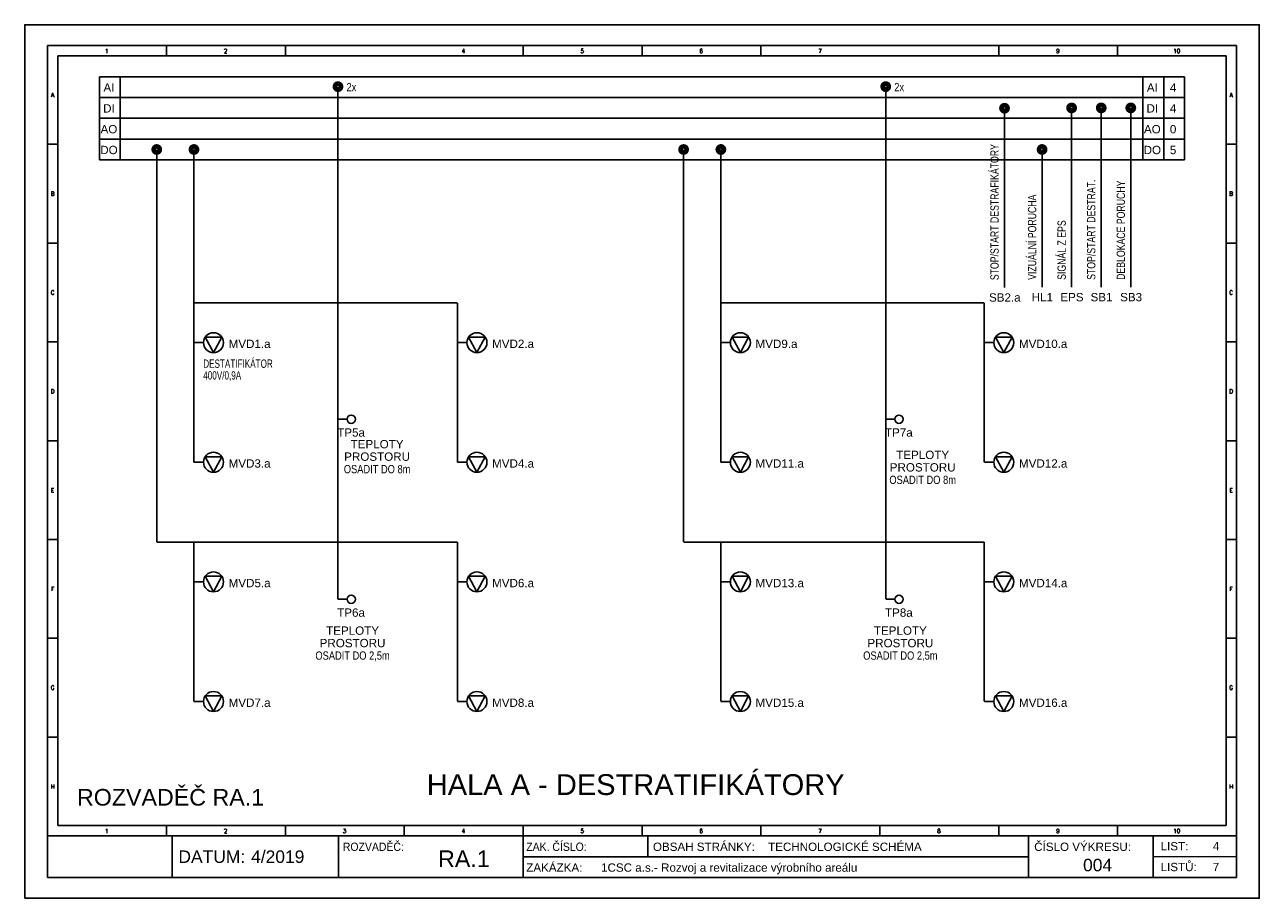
# Model space of a CAD drawing. Header units: millimetres. Extents: x -29085 to 3627694, y -159961 to 2281735.
# Tile 3 of 229: x 38346 to 68046, y -151580 to -130580. Entities that reach past the tile are written whole.
import ezdxf
from ezdxf.enums import TextEntityAlignment as Align

# ---------------------------------------------------------------- set-up
doc = ezdxf.new("R2010")
doc.units = ezdxf.units.MM
doc.linetypes.add('ČÁRKOVANÁ2', pattern=[0.375, 0.25, -0.125])
for name, color, linetype in [('Přístroje MaR', 1, 'Continuous'), ('Přístroje VZT', 5, 'Continuous'), ('Výkres', 4, 'Continuous')]:
    doc.layers.add(name, color=color, linetype=linetype)
doc.layers.add('Výkres netisk', color=7, linetype='Continuous', plot=False)
doc.styles.add('ROMANS', font='romans.shx', dxfattribs={"width": 0.8})
doc.styles.get("Standard").update_dxf_attribs({"font": 'arial.ttf'})

msp = doc.modelspace()

# ---------------------------------------------------------------- linework, layer by layer
at = {"layer": 'Přístroje MaR', "linetype": 'ČÁRKOVANÁ2'}
for p, q in [((45882.5, -144393.2), (45882.5, -132069.8)), ((59060.2, -144393.2), (59060.2, -132069.8)), ((61917.3, -136900.4), (61917.3, -132583.1)), ((63531.9, -136892.4, 31126), (63531.9, -132575.2, 31126)), ((64243.4, -136892.4, 31126), (64243.4, -132575.2, 31126)), ((64955, -136892.4, 31126), (64955, -132575.2, 31126)), ((41522.8, -143015.8), (41522.8, -133579.7)), ((42418.5, -141098.5), (42418.5, -133579.7)), ((54197.5, -143015.8), (54197.5, -133579.7)), ((55093.2, -141098.5), (55093.2, -133579.7)), ((62820.3, -136892.4, 31126), (62820.3, -133580.6, 31126)), ((48755.9, -137264.9), (42418.5, -137264.9)), ((48755.9, -141098.5), (48755.9, -137264.9)), ((61430.5, -137264.9), (55093.2, -137264.9)), ((61430.5, -141098.5), (61430.5, -137264.9)), ((42418.5, -138223.1), (42647.8, -138223.1)), ((48755.9, -138223.1), (48985.2, -138223.1)), ((55093.2, -138223.1), (55322.5, -138223.1)), ((61430.5, -138223.1), (61659.9, -138223.1)), ((45882.5, -140064.2), (46100.7, -140064.2)), ((59060.2, -140064.2), (59278.5, -140064.2)), ((42418.5, -141098.5), (42647.8, -141098.5)), ((48755.9, -141098.5), (48985.2, -141098.5)), ((55093.2, -141098.5), (55322.5, -141098.5)), ((61430.5, -141098.5), (61659.9, -141098.5)), ((48755.9, -143015.8), (41522.8, -143015.8)), ((42418.5, -146849.4), (42418.5, -143015.8)), ((48755.9, -146849.4), (48755.9, -143015.8)), ((61430.5, -143015.8), (54197.5, -143015.8)), ((55093.2, -146849.4), (55093.2, -143015.8)), ((61430.5, -146849.4), (61430.5, -143015.8)), ((42418.5, -143973.9), (42647.8, -143973.9)), ((48755.9, -143973.9), (48985.2, -143973.9)), ((55093.2, -143973.9), (55322.5, -143973.9)), ((61430.5, -143973.9), (61659.9, -143973.9)), ((45882.5, -144393.2), (46100.7, -144393.2)), ((59060.2, -144393.2), (59278.5, -144393.2)), ((42418.5, -146849.4), (42647.8, -146849.4)), ((48755.9, -146849.4), (48985.2, -146849.4)), ((55093.2, -146849.4), (55322.5, -146849.4)), ((61430.5, -146849.4), (61659.9, -146849.4))]:
    msp.add_line(p, q, dxfattribs=at)
at = {"layer": 'Přístroje MaR'}
for points in [[(45809.1, -132068.2, 112.4, 112.4, 1), (45955.9, -132068.2, 112.4, 112.4, 1)], [(58986.9, -132068.2, 112.4, 112.4, 1), (59133.6, -132068.2, 112.4, 112.4, 1)], [(61844, -132587.9, 112.4, 112.4, 1), (61990.7, -132587.9, 112.4, 112.4, 1)]]:
    msp.add_lwpolyline(points, format="xyseb", close=True, dxfattribs=at)
at = {"layer": 'Přístroje MaR', "elevation": 31126}
for points in [[(63458.5, -132580, 112.4, 112.4, 1), (63605.2, -132580, 112.4, 112.4, 1)], [(64170.1, -132580, 112.4, 112.4, 1), (64316.8, -132580, 112.4, 112.4, 1)], [(64881.6, -132580, 112.4, 112.4, 1), (65028.4, -132580, 112.4, 112.4, 1)], [(41449.5, -133580, 112.4, 112.4, 1), (41596.2, -133580, 112.4, 112.4, 1)], [(42345.1, -133580, 112.4, 112.4, 1), (42491.9, -133580, 112.4, 112.4, 1)], [(54124.2, -133580, 112.4, 112.4, 1), (54270.9, -133580, 112.4, 112.4, 1)], [(55019.8, -133580, 112.4, 112.4, 1), (55166.6, -133580, 112.4, 112.4, 1)], [(62746.9, -133580, 112.4, 112.4, 1), (62893.7, -133580, 112.4, 112.4, 1)]]:
    msp.add_lwpolyline(points, format="xyseb", close=True, dxfattribs=at)
at = {"layer": 'Přístroje MaR'}
for centre in [(46200.7, -140064.2), (59378.5, -140064.2), (46200.7, -144393.2), (59378.5, -144393.2)]:
    msp.add_circle(centre, 100, dxfattribs=at)
at = {"layer": 'Přístroje VZT'}
for p, q in [((42887.8, -138463.1), (42688.9, -138088.9)), ((42688.9, -138088.9), (43086.8, -138088.9)), ((42887.8, -138463.1), (43086.8, -138088.9)), ((49225.2, -138463.1), (49026.2, -138088.9)), ((49026.2, -138088.9), (49424.2, -138088.9)), ((49225.2, -138463.1), (49424.2, -138088.9)), ((55562.5, -138463.1), (55363.6, -138088.9)), ((55363.6, -138088.9), (55761.5, -138088.9)), ((55562.5, -138463.1), (55761.5, -138088.9)), ((61899.9, -138463.1), (61700.9, -138088.9)), ((61700.9, -138088.9), (62098.8, -138088.9)), ((61899.9, -138463.1), (62098.8, -138088.9)), ((42887.8, -141338.5), (42688.9, -140964.3)), ((42688.9, -140964.3), (43086.8, -140964.3)), ((42887.8, -141338.5), (43086.8, -140964.3)), ((49225.2, -141338.5), (49026.2, -140964.3)), ((49026.2, -140964.3), (49424.2, -140964.3)), ((49225.2, -141338.5), (49424.2, -140964.3)), ((55562.5, -141338.5), (55363.6, -140964.3)), ((55363.6, -140964.3), (55761.5, -140964.3)), ((55562.5, -141338.5), (55761.5, -140964.3)), ((61899.9, -141338.5), (61700.9, -140964.3)), ((61700.9, -140964.3), (62098.8, -140964.3)), ((61899.9, -141338.5), (62098.8, -140964.3)), ((42887.8, -144213.9), (42688.9, -143839.7)), ((42688.9, -143839.7), (43086.8, -143839.7)), ((42887.8, -144213.9), (43086.8, -143839.7)), ((49225.2, -144213.9), (49026.2, -143839.7)), ((49026.2, -143839.7), (49424.2, -143839.7)), ((49225.2, -144213.9), (49424.2, -143839.7)), ((55562.5, -144213.9), (55363.6, -143839.7)), ((55363.6, -143839.7), (55761.5, -143839.7)), ((55562.5, -144213.9), (55761.5, -143839.7)), ((61899.9, -144213.9), (61700.9, -143839.7)), ((61700.9, -143839.7), (62098.8, -143839.7)), ((61899.9, -144213.9), (62098.8, -143839.7)), ((42887.8, -147089.4), (42688.9, -146715.2)), ((42688.9, -146715.2), (43086.8, -146715.2)), ((42887.8, -147089.4), (43086.8, -146715.2)), ((49225.2, -147089.4), (49026.2, -146715.2)), ((49026.2, -146715.2), (49424.2, -146715.2)), ((49225.2, -147089.4), (49424.2, -146715.2)), ((55562.5, -147089.4), (55363.6, -146715.2)), ((55363.6, -146715.2), (55761.5, -146715.2)), ((55562.5, -147089.4), (55761.5, -146715.2)), ((61899.9, -147089.4), (61700.9, -146715.2)), ((61700.9, -146715.2), (62098.8, -146715.2)), ((61899.9, -147089.4), (62098.8, -146715.2))]:
    msp.add_line(p, q, dxfattribs=at)
for centre in [(42887.8, -138223.1), (49225.2, -138223.1), (55562.5, -138223.1), (61899.9, -138223.1), (42887.8, -141098.5), (49225.2, -141098.5), (55562.5, -141098.5), (61899.9, -141098.5), (42887.8, -143973.9), (49225.2, -143973.9), (55562.5, -143973.9), (61899.9, -143973.9), (42887.8, -146849.4), (49225.2, -146849.4), (55562.5, -146849.4), (61899.9, -146849.4)]:
    msp.add_circle(centre, 240, dxfattribs=at)
at = {"layer": 'Výkres'}
for p, q in [((38896.4, -131080, 31126), (41756.4, -131080, 31126)), ((38896.4, -131080, 31126), (38896.4, -133455, 31126)), ((38896.4, -131080, 31126), (38896.4, -133940, 31126)), ((38896.4, -131080, 31126), (38896.4, -131580, 31126)), ((38896.4, -131080, 31126), (39396.4, -131080, 31126)), ((41756.4, -131080, 31126), (44616.4, -131080, 31126)), ((41756.4, -131080, 31126), (41756.4, -131330, 31126)), ((44616.4, -131080, 31126), (44616.4, -131330, 31126)), ((50336.4, -131080, 31126), (50336.4, -131330, 31126)), ((53196.4, -131080, 31126), (53196.4, -131330, 31126)), ((56056.4, -131080, 31126), (56056.4, -131330, 31126)), ((61776.4, -131080, 31126), (61776.4, -131330, 31126)), ((64636.4, -131080, 31126), (64636.4, -131330, 31126)), ((67496.4, -131080, 31126), (66996.4, -131080, 31126)), ((39146.4, -131330, 31126), (67246.4, -131330, 31126)), ((39146.4, -131330, 31126), (39146.4, -149830, 31126)), ((67246.4, -131330, 31126), (67246.4, -149830, 31126)), ((40146.4, -131830, 31126), (66246.4, -131830, 31126)), ((40146.4, -133830, 31126), (40146.4, -131830, 31126)), ((40646.4, -133830, 31126), (40646.4, -131830, 31126)), ((65246.4, -131830, 31126), (65246.4, -133830, 31126)), ((65746.4, -131830, 31126), (65746.4, -133830, 31126)), ((66246.4, -131830, 31126), (66246.4, -131830, 31126)), ((66246.4, -131830, 31126), (66246.4, -133830, 31126)), ((40146.4, -132330, 31126), (66246.4, -132330, 31126)), ((40146.4, -132830, 31126), (66246.4, -132830, 31126)), ((40146.4, -133330, 31126), (66246.4, -133330, 31126)), ((38896.4, -133455, 31126), (39146.4, -133455, 31126)), ((67246.4, -133455, 31126), (67496.4, -133455, 31126)), ((40146.4, -133830, 31126), (66246.4, -133830, 31126)), ((38896.4, -135830, 31126), (39146.4, -135830, 31126)), ((67246.4, -135830, 31126), (67496.4, -135830, 31126)), ((38896.4, -138205, 31126), (39146.4, -138205, 31126)), ((67246.4, -138205, 31126), (67496.4, -138205, 31126)), ((38896.4, -140580, 31126), (39146.4, -140580, 31126)), ((67246.4, -140580, 31126), (67496.4, -140580, 31126)), ((38896.4, -142955, 31126), (39146.4, -142955, 31126)), ((67246.4, -142955, 31126), (67496.4, -142955, 31126)), ((38896.4, -145330, 31126), (39146.4, -145330, 31126)), ((67246.4, -145330, 31126), (67496.4, -145330, 31126)), ((67246.4, -145330, 31126), (67496.4, -145330, 31126)), ((38896.4, -150080, 31126), (38896.4, -146280, 31126)), ((38896.4, -150080, 31126), (38896.4, -146280, 31126)), ((38896.4, -147705, 31126), (39146.4, -147705, 31126)), ((67246.4, -147705, 31126), (67496.4, -147705, 31126)), ((67246.4, -149830, 31126), (39146.4, -149830, 31126)), ((41756.4, -149830, 31126), (41756.4, -150080, 31126)), ((44616.4, -149830, 31126), (44616.4, -150080, 31126)), ((47476.4, -149830, 31126), (47476.4, -150080, 31126)), ((50336.4, -149830, 31126), (50336.4, -150080, 31126)), ((53196.4, -149830, 31126), (53196.4, -150080, 31126)), ((56056.4, -149830, 31126), (56056.4, -150080, 31126)), ((58916.4, -149830, 31126), (58916.4, -150080, 31126)), ((61776.4, -149830, 31126), (61776.4, -150080, 31126)), ((64636.4, -149830, 31126), (64636.4, -150080, 31126)), ((38896.4, -150080, 31126), (67496.4, -150080, 31126)), ((38896.4, -150080, 31126), (42471.4, -150080, 31126)), ((41896.4, -151080, 31126), (41896.4, -150080, 31126)), ((45896.4, -151080, 31126), (45896.4, -150080, 31126)), ((50336.4, -151080, 31126), (50336.4, -150080, 31126)), ((53336.4, -150580, 31126), (53336.4, -150080, 31126)), ((62496.4, -151080, 31126), (62496.4, -150080, 31126)), ((65496.4, -151080, 31126), (65496.4, -150080, 31126)), ((65496.4, -150580, 31126), (67496.4, -150578.5, 31126)), ((62496.4, -150580, 31126), (50336.4, -150580, 31126))]:
    msp.add_line(p, q, dxfattribs=at)
at = {"layer": 'Výkres', "elevation": 31126}
msp.add_lwpolyline([(67496.4, -151080), (38896.4, -151080), (38896.4, -131080), (67496.4, -131080), (67496.4, -151080)], close=True, dxfattribs=at)
at = {"layer": 'Výkres netisk', "color": 7, "elevation": 31126}
msp.add_lwpolyline([(38346.4, -151580), (68046.4, -151580), (68046.4, -130580), (38346.4, -130580)], close=True, dxfattribs=at)

# ---------------------------------------------------------------- texts
at = {"layer": 'Přístroje MaR', "width": 0.75}
for s, p in [('STOP/START DESTRAFIKÁTORY', (61777.1, -136721.3)), ('STOP/START DESTRAT.', (64103.2, -136713.3, 31126)), ('VIZUÁLNÍ PORUCHA', (62680.1, -136713.3, 31126)), ('DEBLOKACE PORUCHY', (64814.7, -136713.3, 31126)), ('SIGNÁL Z EPS', (63391.6, -136713.3, 31126))]:
    msp.add_text(s, height=200, rotation=90, dxfattribs=at).set_placement(p)
at = {"layer": 'Přístroje MaR'}
for s, p in [('SB2.a', (61924.9, -137237)), ('HL1', (62827.9, -137229, 31126)), ('EPS', (63539.4, -137229, 31126)), ('SB1', (64251, -137229, 31126)), ('SB3', (64962.5, -137229, 31126)), ('TP5a', (46198.1, -140482.9)), ('TP7a', (59375.8, -140482.9)), ('TEPLOTY', (46823.9, -140763.1, 31126)), ('PROSTORU', (46823.9, -141063.1, 31126)), ('TEPLOTY', (59948.2, -141020.9, 31126)), ('PROSTORU', (59948.2, -141320.9, 31126)), ('TP6a', (46198.1, -144812)), ('TP8a', (59375.8, -144812)), ('TEPLOTY', (46233.7, -145244.9, -15563)), ('TEPLOTY', (59411.4, -145244.9, -15563)), ('PROSTORU', (46233.7, -145544.9, -15563)), ('PROSTORU', (59411.4, -145544.9, -15563))]:
    msp.add_text(s, height=200, dxfattribs=at).set_placement(p, align=Align.CENTER)
for s, p in [('MVD1.a', (43253.1, -138351.5)), ('MVD2.a', (49590.5, -138351.5)), ('MVD9.a', (55927.8, -138351.5)), ('MVD10.a', (62265.2, -138351.5)), ('MVD3.a', (43253.1, -141226.9)), ('MVD4.a', (49590.5, -141226.9)), ('MVD11.a', (55927.8, -141226.9)), ('MVD12.a', (62265.2, -141226.9)), ('MVD5.a', (43253.1, -144102.3)), ('MVD6.a', (49590.5, -144102.3)), ('MVD13.a', (55927.8, -144102.3)), ('MVD14.a', (62265.2, -144102.3)), ('MVD7.a', (43253.1, -146977.7)), ('MVD8.a', (49590.5, -146977.7)), ('MVD15.a', (55927.8, -146977.7)), ('MVD16.a', (62265.2, -146977.7))]:
    msp.add_text(s, height=200, dxfattribs=at).set_placement(p)
at = {"layer": 'Přístroje MaR', "width": 0.7}
for s, p in [('DESTATIFIKÁTOR ', (42641.6, -138828, 31126)), ('400V/0,9A', (42641.6, -139109.9, 31126))]:
    msp.add_text(s, height=200, dxfattribs=at).set_placement(p)
at = {"layer": 'Přístroje MaR', "width": 0.8}
for s, p in [('OSADIT DO 8m', (46823.9, -141363.1, 31126)), ('OSADIT DO 8m', (59948.2, -141620.9, 31126)), ('OSADIT DO 2,5m', (46233.7, -145844.9, -15563)), ('OSADIT DO 2,5m', (59411.4, -145844.9, -15563))]:
    msp.add_text(s, height=200, dxfattribs=at).set_placement(p, align=Align.CENTER)
at = {"layer": 'Přístroje VZT', "color": 1}
msp.add_text('HALA A - DESTRATIFIKÁTORY', height=500, dxfattribs=at).set_placement((53044.5, -149097.1, 31126), align=Align.CENTER)
at = {"layer": 'Výkres', "style": 'ROMANS'}
for s, p in [('1', (40319, -131260.8, 31126)), ('2', (43179, -131260.8, 31126)), ('4', (48899, -131260.8, 31126)), ('5', (51759, -131260.8, 31126)), ('6', (54619, -131260.8, 31126)), ('7', (57479, -131260.8, 31126)), ('9', (63199, -131260.8, 31126)), ('10', (66059, -131260.8, 31126)), ('A', (39018.7, -132317.9, 31126)), ('A', (67368.7, -132317.9, 31126)), ('B', (39018.7, -134692.9, 31126)), ('B', (67368.7, -134692.9, 31126)), ('C', (39018.7, -137067.9, 31126)), ('C', (67368.7, -137067.9, 31126)), ('D', (39018.7, -139442.9, 31126)), ('D', (67368.7, -139442.9, 31126)), ('E', (39018.7, -141817.9, 31126)), ('E', (67368.7, -141817.9, 31126)), ('F', (39018.7, -144192.9, 31126)), ('F', (67368.7, -144192.9, 31126)), ('G', (39018.7, -146567.9, 31126)), ('G', (67368.7, -146567.9, 31126)), ('H', (39018.7, -148942.9, 31126)), ('H', (67368.7, -148942.9, 31126)), ('1', (40319, -150010.8, 31126)), ('2', (43179, -150010.8, 31126)), ('3', (46039, -150010.8, 31126)), ('4', (48899, -150010.8, 31126)), ('5', (51759, -150010.8, 31126)), ('6', (54619, -150010.8, 31126)), ('7', (57479, -150010.8, 31126)), ('8', (60339, -150010.8, 31126)), ('9', (63199, -150010.8, 31126)), ('10', (66059, -150010.8, 31126))]:
    msp.add_text(s, height=100, dxfattribs=at).set_placement(p, align=Align.CENTER)
at = {"layer": 'Výkres'}
for s, height, p in [('AI', 200, (40373, -132191.4, 31126)), ('AI', 200, (65473, -132191.4, 31126)), ('4', 200, (65973, -132191.4, 31126)), ('DI', 200, (40373, -132691.4, 31126)), ('DI', 200, (65473, -132691.4, 31126)), ('4', 200, (65973, -132691.4, 31126)), ('AO', 200, (40373, -133191.4, 31126)), ('AO', 200, (65473, -133191.4, 31126)), ('0', 200, (65973, -133191.4, 31126)), ('DO', 200, (40373, -133691.4, 31126)), ('DO', 200, (65473, -133691.4, 31126)), ('5', 200, (65973, -133691.4, 31126)), ('4', 200, (67006.4, -150427.8, 31126)), ('RA.1', 400, (48911.8, -150829.5, 31126)), ('004', 300, (64156.4, -150930.4, 31126)), ('7', 200, (67006.4, -150927.8, 31126))]:
    msp.add_text(s, height=height, dxfattribs=at).set_placement(p, align=Align.CENTER)
at = {"layer": 'Výkres', "width": 0.8}
for p in [(46205.2, -132179.7), (59382.9, -132179.7)]:
    msp.add_text('2x', height=200, dxfattribs=at).set_placement(p, align=Align.CENTER)
at = {"layer": 'Výkres'}
for s, height, p in [('ROZVADĚČ RA.1', 400, (39604.2, -149352, 31126)), ('OBSAH STRÁNKY: ', 200, (53459.5, -150441.4, 31126)), ('TECHNOLOGICKÉ SCHÉMA', 200, (56229.7, -150441.4, 31126)), ('ČÍSLO VÝKRESU:', 200, (62631.3, -150441.4, 31126)), ('LIST:', 200, (65672, -150427.8, 31126)), ('DATUM:', 300, (42044.9, -150729.5, 31126)), ('4/2019', 300, (43792.8, -150729.5, 31126)), ('ZAKÁZKA:', 200, (50412.2, -150941.4, 31126)), ('1CSC a.s.- Rozvoj a revitalizace výrobního areálu', 200, (52211.5, -150941.4, 31126)), ('LISTŮ:', 200, (65672, -150927.8, 31126))]:
    msp.add_text(s, height=height, dxfattribs=at).set_placement(p)
at = {"layer": 'Výkres', "width": 0.9}
for s, p in [('ROZVADĚČ:', (46000.6, -150441.4, 31126)), ('ZAK. ČÍSLO:', (50412.2, -150441.4, 31126))]:
    msp.add_text(s, height=200, dxfattribs=at).set_placement(p)

doc.saveas('drawing.dxf')
